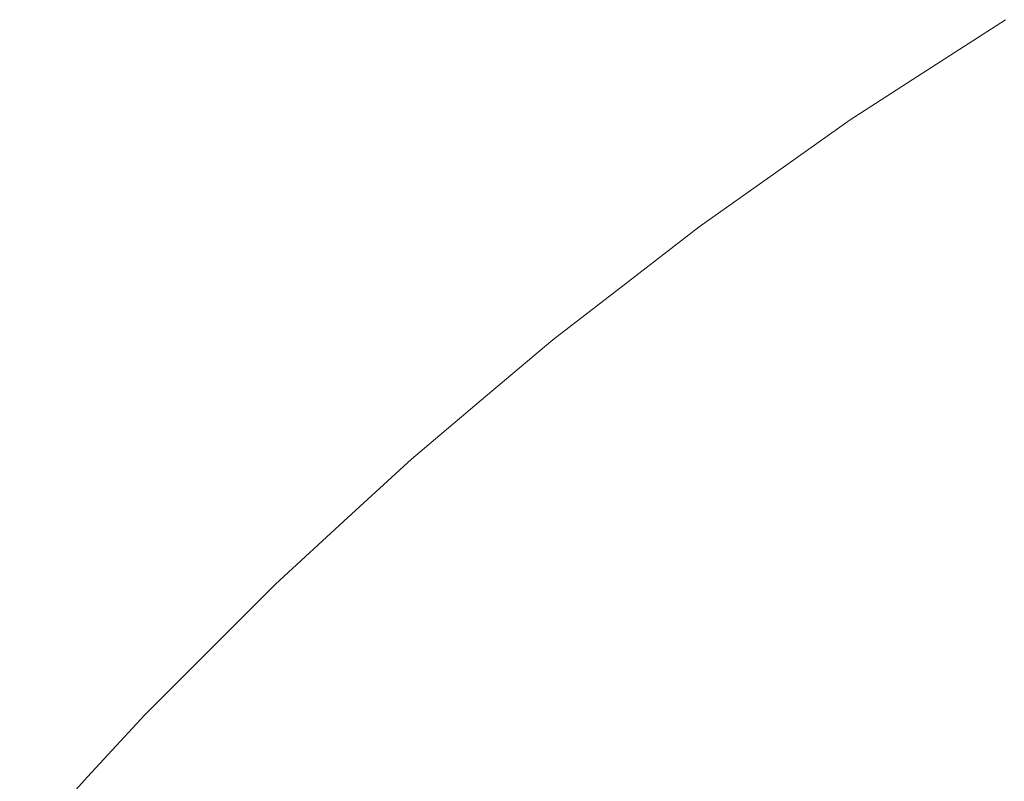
# Model space of a CAD drawing. Header units: centimetres. Extents: x -25.9 to 27.4, y -21.7 to -19.9.
# Tile 34 of 202: x -25.8625 to -25.8399, y -19.8923 to -19.8748. Entities that reach past the tile are written whole.
import ezdxf

# ---------------------------------------------------------------- set-up
doc = ezdxf.new("R2010")
doc.units = ezdxf.units.CM
doc.header["$LTSCALE"] = 2.54
doc.layers.add('Lucido design-1', color=7, linetype='Continuous')

# ---------------------------------------------------------------- blocks, each defined once
blk = doc.blocks.new('Gruppo-5-1')
at = {"color": 7, "linetype": 'Continuous', "lineweight": 9}
for points, invisible_edges in [([(-25.843452, -19.877188, 876.324458), (-25.839887, -19.874887, 876.324458), (-25.839912, -19.874847, 876.321383), (-25.841711, -19.876008, 876.321383)], 11), ([(-25.843333, -19.877365, 876.328604), (-25.839775, -19.875069, 876.328604), (-25.839887, -19.874887, 876.324458), (-25.843452, -19.877188, 876.324458)], 15), ([(-25.841711, -19.876008, 875.721383), (-25.839912, -19.874847, 875.721383), (-25.839862, -19.874928, 875.717024), (-25.843425, -19.877228, 875.717024)], 14), ([(-25.839912, -19.874847, 875.721383), (-25.841711, -19.876008, 875.721383), (-25.841711, -19.876008, 876.321383), (-25.839912, -19.874847, 876.321383)], 10), ([(-25.843425, -19.877228, 875.717024), (-25.839862, -19.874928, 875.717024), (-25.839723, -19.875155, 875.712891), (-25.843276, -19.877448, 875.712891)], 15), ([(-25.843116, -19.877685, 876.33274), (-25.839573, -19.875398, 876.33274), (-25.839775, -19.875069, 876.328604), (-25.843333, -19.877365, 876.328604)], 15), ([(-25.843276, -19.877448, 875.712891), (-25.839723, -19.875155, 875.712891), (-25.839494, -19.875526, 875.708777), (-25.843032, -19.87781, 875.708777)], 15), ([(-25.842804, -19.878147, 876.336861), (-25.83928, -19.875873, 876.336861), (-25.839573, -19.875398, 876.33274), (-25.843116, -19.877685, 876.33274)], 15), ([(-25.843032, -19.87781, 875.708777), (-25.839494, -19.875526, 875.708777), (-25.839176, -19.876042, 875.704687), (-25.842693, -19.878312, 875.704687)], 15), ([(-25.841711, -19.876008, 876.321383), (-25.843479, -19.877149, 876.321383), (-25.843452, -19.877188, 876.324458)], 10), ([(-25.843479, -19.877149, 876.321383), (-25.841711, -19.876008, 876.321383), (-25.841711, -19.876008, 875.721383), (-25.843479, -19.877149, 875.721383)], 10), ([(-25.843425, -19.877228, 875.717024), (-25.843479, -19.877149, 875.721383), (-25.841711, -19.876008, 875.721383)], 9), ([(-25.842395, -19.878752, 876.340958), (-25.838898, -19.876494, 876.340958), (-25.83928, -19.875873, 876.336861), (-25.842804, -19.878147, 876.336861)], 15), ([(-25.842693, -19.878312, 875.704687), (-25.839176, -19.876042, 875.704687), (-25.83877, -19.876701, 875.70063), (-25.84226, -19.878953, 875.70063)], 15), ([(-25.841891, -19.879498, 876.345025), (-25.838426, -19.877261, 876.345025), (-25.838898, -19.876494, 876.340958), (-25.842395, -19.878752, 876.340958)], 15), ([(-25.84226, -19.878953, 875.70063), (-25.83877, -19.876701, 875.70063), (-25.838278, -19.877501, 875.696612), (-25.841733, -19.879731, 875.696612)], 15), ([(-25.843452, -19.877188, 876.324458), (-25.843479, -19.877149, 876.321383), (-25.84519, -19.87836, 876.321383)], 9), ([(-25.843479, -19.877149, 875.721383), (-25.84519, -19.87836, 875.721383), (-25.84519, -19.87836, 876.321383), (-25.843479, -19.877149, 876.321383)], 10), ([(-25.84519, -19.87836, 875.721383), (-25.843479, -19.877149, 875.721383), (-25.843425, -19.877228, 875.717024)], 10), ([(-25.84519, -19.87836, 876.321383), (-25.846945, -19.8796, 876.321383), (-25.846916, -19.879638, 876.324458), (-25.843452, -19.877188, 876.324458)], 14), ([(-25.843425, -19.877228, 875.717024), (-25.846888, -19.879677, 875.717024), (-25.846945, -19.8796, 875.721383), (-25.84519, -19.87836, 875.721383)], 11), ([(-25.846789, -19.87981, 876.328604), (-25.843333, -19.877365, 876.328604), (-25.843452, -19.877188, 876.324458), (-25.846916, -19.879638, 876.324458)], 15), ([(-25.846888, -19.879677, 875.717024), (-25.843425, -19.877228, 875.717024), (-25.843276, -19.877448, 875.712891), (-25.84673, -19.879891, 875.712891)], 15), ([(-25.84656, -19.88012, 876.33274), (-25.843116, -19.877685, 876.33274), (-25.843333, -19.877365, 876.328604), (-25.846789, -19.87981, 876.328604)], 15), ([(-25.841292, -19.880384, 876.349055), (-25.837865, -19.878172, 876.349055), (-25.838426, -19.877261, 876.345025), (-25.841891, -19.879498, 876.345025)], 15), ([(-25.84673, -19.879891, 875.712891), (-25.843276, -19.877448, 875.712891), (-25.843032, -19.87781, 875.708777), (-25.84647, -19.880242, 875.708777)], 15), ([(-25.841733, -19.879731, 875.696612), (-25.838278, -19.877501, 875.696612), (-25.837699, -19.878441, 875.692639), (-25.841115, -19.880646, 875.692639)], 15), ([(-25.846228, -19.880569, 876.336861), (-25.842804, -19.878147, 876.336861), (-25.843116, -19.877685, 876.33274), (-25.84656, -19.88012, 876.33274)], 15), ([(-25.84647, -19.880242, 875.708777), (-25.843032, -19.87781, 875.708777), (-25.842693, -19.878312, 875.704687), (-25.84611, -19.880729, 875.704687)], 15), ([(-25.845794, -19.881156, 876.340958), (-25.842395, -19.878752, 876.340958), (-25.842804, -19.878147, 876.336861), (-25.846228, -19.880569, 876.336861)], 15), ([(-25.840599, -19.88141, 876.35304), (-25.837215, -19.879226, 876.35304), (-25.837865, -19.878172, 876.349055), (-25.841292, -19.880384, 876.349055)], 15), ([(-25.846945, -19.8796, 876.321383), (-25.84519, -19.87836, 876.321383), (-25.84519, -19.87836, 875.721383), (-25.846945, -19.8796, 875.721383)], 10), ([(-25.84611, -19.880729, 875.704687), (-25.842693, -19.878312, 875.704687), (-25.84226, -19.878953, 875.70063), (-25.84565, -19.881351, 875.70063)], 15), ([(-25.841115, -19.880646, 875.692639), (-25.837699, -19.878441, 875.692639), (-25.837036, -19.879518, 875.688718), (-25.840407, -19.881694, 875.688718)], 15), ([(-25.845259, -19.88188, 876.345025), (-25.841891, -19.879498, 876.345025), (-25.842395, -19.878752, 876.340958), (-25.845794, -19.881156, 876.340958)], 15), ([(-25.84565, -19.881351, 875.70063), (-25.84226, -19.878953, 875.70063), (-25.841733, -19.879731, 875.696612), (-25.845091, -19.882106, 875.696612)], 15), ([(-25.839812, -19.882574, 876.356974), (-25.836479, -19.880423, 876.356974), (-25.837215, -19.879226, 876.35304), (-25.840599, -19.88141, 876.35304)], 15), ([(-25.848571, -19.880858, 876.321383), (-25.850303, -19.882196, 876.321383), (-25.850273, -19.882233, 876.324458), (-25.846916, -19.879638, 876.324458)], 14), ([(-25.850139, -19.8824, 876.328604), (-25.846789, -19.87981, 876.328604), (-25.846916, -19.879638, 876.324458), (-25.850273, -19.882233, 876.324458)], 15), ([(-25.846916, -19.879638, 876.324458), (-25.846945, -19.8796, 876.321383), (-25.848571, -19.880858, 876.321383)], 9), ([(-25.846945, -19.8796, 875.721383), (-25.848571, -19.880858, 875.721383), (-25.848571, -19.880858, 876.321383), (-25.846945, -19.8796, 876.321383)], 10), ([(-25.848571, -19.880858, 875.721383), (-25.846945, -19.8796, 875.721383), (-25.846888, -19.879677, 875.717024)], 10), ([(-25.844623, -19.88274, 876.349055), (-25.841292, -19.880384, 876.349055), (-25.841891, -19.879498, 876.345025), (-25.845259, -19.88188, 876.345025)], 15), ([(-25.840407, -19.881694, 875.688718), (-25.837036, -19.879518, 875.688718), (-25.836289, -19.880731, 875.684856), (-25.839609, -19.882874, 875.684856)], 15), ([(-25.846888, -19.879677, 875.717024), (-25.850243, -19.88227, 875.717024), (-25.850303, -19.882196, 875.721383), (-25.848571, -19.880858, 875.721383)], 11), ([(-25.850243, -19.88227, 875.717024), (-25.846888, -19.879677, 875.717024), (-25.84673, -19.879891, 875.712891), (-25.850076, -19.882477, 875.712891)], 15), ([(-25.849897, -19.8827, 876.33274), (-25.84656, -19.88012, 876.33274), (-25.846789, -19.87981, 876.328604), (-25.850139, -19.8824, 876.328604)], 15), ([(-25.845091, -19.882106, 875.696612), (-25.841733, -19.879731, 875.696612), (-25.841115, -19.880646, 875.692639), (-25.844435, -19.882993, 875.692639)], 15), ([(-25.850076, -19.882477, 875.712891), (-25.84673, -19.879891, 875.712891), (-25.84647, -19.880242, 875.708777), (-25.849802, -19.882817, 875.708777)], 15), ([(-25.849546, -19.883134, 876.336861), (-25.846228, -19.880569, 876.336861), (-25.84656, -19.88012, 876.33274), (-25.849897, -19.8827, 876.33274)], 15), ([(-25.849802, -19.882817, 875.708777), (-25.84647, -19.880242, 875.708777), (-25.84611, -19.880729, 875.704687), (-25.849421, -19.883288, 875.704687)], 15), ([(-25.843886, -19.883735, 876.35304), (-25.840599, -19.88141, 876.35304), (-25.841292, -19.880384, 876.349055), (-25.844623, -19.88274, 876.349055)], 15), ([(-25.849088, -19.883702, 876.340958), (-25.845794, -19.881156, 876.340958), (-25.846228, -19.880569, 876.336861), (-25.849546, -19.883134, 876.336861)], 15), ([(-25.849421, -19.883288, 875.704687), (-25.84611, -19.880729, 875.704687), (-25.84565, -19.881351, 875.70063), (-25.848935, -19.88389, 875.70063)], 15), ([(-25.844435, -19.882993, 875.692639), (-25.841115, -19.880646, 875.692639), (-25.840407, -19.881694, 875.688718), (-25.843683, -19.884011, 875.688718)], 15), ([(-25.850303, -19.882196, 876.321383), (-25.848571, -19.880858, 876.321383), (-25.848571, -19.880858, 875.721383), (-25.850303, -19.882196, 875.721383)], 10), ([(-25.848522, -19.884402, 876.345025), (-25.845259, -19.88188, 876.345025), (-25.845794, -19.881156, 876.340958), (-25.849088, -19.883702, 876.340958)], 15), ([(-25.848935, -19.88389, 875.70063), (-25.84565, -19.881351, 875.70063), (-25.845091, -19.882106, 875.696612), (-25.848345, -19.884621, 875.696612)], 15), ([(-25.843051, -19.884865, 876.356974), (-25.839812, -19.882574, 876.356974), (-25.840599, -19.88141, 876.35304), (-25.843886, -19.883735, 876.35304)], 15), ([(-25.84785, -19.885235, 876.349055), (-25.844623, -19.88274, 876.349055), (-25.845259, -19.88188, 876.345025), (-25.848522, -19.884402, 876.345025)], 15), ([(-25.843683, -19.884011, 875.688718), (-25.840407, -19.881694, 875.688718), (-25.839609, -19.882874, 875.684856), (-25.842836, -19.885156, 875.684856)], 15), ([(-25.848345, -19.884621, 875.696612), (-25.845091, -19.882106, 875.696612), (-25.844435, -19.882993, 875.692639), (-25.847652, -19.88548, 875.692639)], 15), ([(-25.851848, -19.883499, 876.321383), (-25.853549, -19.884933, 876.321383), (-25.853517, -19.884968, 876.324458), (-25.850273, -19.882233, 876.324458)], 14), ([(-25.850243, -19.88227, 875.717024), (-25.853486, -19.885004, 875.717024), (-25.853549, -19.884933, 875.721383), (-25.851848, -19.883499, 875.721383)], 11), ([(-25.853376, -19.885129, 876.328604), (-25.850139, -19.8824, 876.328604), (-25.850273, -19.882233, 876.324458), (-25.853517, -19.884968, 876.324458)], 15), ([(-25.853486, -19.885004, 875.717024), (-25.850243, -19.88227, 875.717024), (-25.850076, -19.882477, 875.712891), (-25.85331, -19.885204, 875.712891)], 15), ([(-25.850273, -19.882233, 876.324458), (-25.850303, -19.882196, 876.321383), (-25.851848, -19.883499, 876.321383)], 9), ([(-25.850303, -19.882196, 875.721383), (-25.851848, -19.883499, 875.721383), (-25.851848, -19.883499, 876.321383), (-25.850303, -19.882196, 876.321383)], 10), ([(-25.851848, -19.883499, 875.721383), (-25.850303, -19.882196, 875.721383), (-25.850243, -19.88227, 875.717024)], 10), ([(-25.853121, -19.885418, 876.33274), (-25.849897, -19.8827, 876.33274), (-25.850139, -19.8824, 876.328604), (-25.853376, -19.885129, 876.328604)], 15), ([(-25.85331, -19.885204, 875.712891), (-25.850076, -19.882477, 875.712891), (-25.849802, -19.882817, 875.708777), (-25.853022, -19.885532, 875.708777)], 15), ([(-25.842118, -19.886126, 876.360848), (-25.838933, -19.883874, 876.360848), (-25.839812, -19.882574, 876.356974), (-25.843051, -19.884865, 876.356974)], 15), ([(-25.852753, -19.885837, 876.336861), (-25.849546, -19.883134, 876.336861), (-25.849897, -19.8827, 876.33274), (-25.853121, -19.885418, 876.33274)], 15), ([(-25.847072, -19.886198, 876.35304), (-25.843886, -19.883735, 876.35304), (-25.844623, -19.88274, 876.349055), (-25.84785, -19.885235, 876.349055)], 15), ([(-25.853022, -19.885532, 875.708777), (-25.849802, -19.882817, 875.708777), (-25.849421, -19.883288, 875.704687), (-25.852621, -19.885986, 875.704687)], 15), ([(-25.847652, -19.88548, 875.692639), (-25.844435, -19.882993, 875.692639), (-25.843683, -19.884011, 875.688718), (-25.846857, -19.886464, 875.688718)], 15), ([(-25.842836, -19.885156, 875.684856), (-25.839609, -19.882874, 875.684856), (-25.838724, -19.884183, 875.68106), (-25.841896, -19.886427, 875.68106)], 15), ([(-25.852271, -19.886385, 876.340958), (-25.849088, -19.883702, 876.340958), (-25.849546, -19.883134, 876.336861), (-25.852753, -19.885837, 876.336861)], 15), ([(-25.852621, -19.885986, 875.704687), (-25.849421, -19.883288, 875.704687), (-25.848935, -19.88389, 875.70063), (-25.85211, -19.886567, 875.70063)], 15), ([(-25.853549, -19.884933, 876.321383), (-25.851848, -19.883499, 876.321383), (-25.851848, -19.883499, 875.721383), (-25.853549, -19.884933, 875.721383)], 10), ([(-25.851676, -19.887061, 876.345025), (-25.848522, -19.884402, 876.345025), (-25.849088, -19.883702, 876.340958), (-25.852271, -19.886385, 876.340958)], 15), ([(-25.85211, -19.886567, 875.70063), (-25.848935, -19.88389, 875.70063), (-25.848345, -19.884621, 875.696612), (-25.85149, -19.887272, 875.696612)], 15), ([(-25.84619, -19.887291, 876.356974), (-25.843051, -19.884865, 876.356974), (-25.843886, -19.883735, 876.35304), (-25.847072, -19.886198, 876.35304)], 15), ([(-25.841088, -19.887518, 876.364658), (-25.837964, -19.885308, 876.364658), (-25.838933, -19.883874, 876.360848), (-25.842118, -19.886126, 876.360848)], 15), ([(-25.846857, -19.886464, 875.688718), (-25.843683, -19.884011, 875.688718), (-25.842836, -19.885156, 875.684856), (-25.845962, -19.887573, 875.684856)], 15), ([(-25.841896, -19.886427, 875.68106), (-25.838724, -19.884183, 875.68106), (-25.837753, -19.88562, 875.677334), (-25.840865, -19.887821, 875.677334)], 15), ([(-25.850969, -19.887864, 876.349055), (-25.84785, -19.885235, 876.349055), (-25.848522, -19.884402, 876.345025), (-25.851676, -19.887061, 876.345025)], 15), ([(-25.85149, -19.887272, 875.696612), (-25.848345, -19.884621, 875.696612), (-25.847652, -19.88548, 875.692639), (-25.85076, -19.888101, 875.692639)], 15), ([(-25.855013, -19.886278, 876.321383), (-25.856675, -19.887804, 876.321383), (-25.856642, -19.887839, 876.324458), (-25.853517, -19.884968, 876.324458)], 14), ([(-25.853486, -19.885004, 875.717024), (-25.856609, -19.887873, 875.717024), (-25.856675, -19.887804, 875.721383), (-25.855013, -19.886278, 875.721383)], 11), ([(-25.856494, -19.887993, 876.328604), (-25.853376, -19.885129, 876.328604), (-25.853517, -19.884968, 876.324458), (-25.856642, -19.887839, 876.324458)], 15), ([(-25.856609, -19.887873, 875.717024), (-25.853486, -19.885004, 875.717024), (-25.85331, -19.885204, 875.712891), (-25.856425, -19.888065, 875.712891)], 15), ([(-25.853517, -19.884968, 876.324458), (-25.853549, -19.884933, 876.321383), (-25.855013, -19.886278, 876.321383)], 9), ([(-25.853549, -19.884933, 875.721383), (-25.855013, -19.886278, 875.721383), (-25.855013, -19.886278, 876.321383), (-25.853549, -19.884933, 876.321383)], 10), ([(-25.855013, -19.886278, 875.721383), (-25.853549, -19.884933, 875.721383), (-25.853486, -19.885004, 875.717024)], 10), ([(-25.845204, -19.888512, 876.360848), (-25.842118, -19.886126, 876.360848), (-25.843051, -19.884865, 876.356974), (-25.84619, -19.887291, 876.356974)], 15), ([(-25.856227, -19.888271, 876.33274), (-25.853121, -19.885418, 876.33274), (-25.853376, -19.885129, 876.328604), (-25.856494, -19.887993, 876.328604)], 15), ([(-25.856425, -19.888065, 875.712891), (-25.85331, -19.885204, 875.712891), (-25.853022, -19.885532, 875.708777), (-25.856123, -19.88838, 875.708777)], 15), ([(-25.850151, -19.888793, 876.35304), (-25.847072, -19.886198, 876.35304), (-25.84785, -19.885235, 876.349055), (-25.850969, -19.887864, 876.349055)], 15), ([(-25.845962, -19.887573, 875.684856), (-25.842836, -19.885156, 875.684856), (-25.841896, -19.886427, 875.68106), (-25.844969, -19.888802, 875.68106)], 15), ([(-25.855841, -19.888674, 876.336861), (-25.852753, -19.885837, 876.336861), (-25.853121, -19.885418, 876.33274), (-25.856227, -19.888271, 876.33274)], 15), ([(-25.85076, -19.888101, 875.692639), (-25.847652, -19.88548, 875.692639), (-25.846857, -19.886464, 875.688718), (-25.849925, -19.889051, 875.688718)], 15), ([(-25.839964, -19.889039, 876.368395), (-25.836905, -19.886875, 876.368395), (-25.837964, -19.885308, 876.364658), (-25.841088, -19.887518, 876.364658)], 15), ([(-25.856123, -19.88838, 875.708777), (-25.853022, -19.885532, 875.708777), (-25.852621, -19.885986, 875.704687), (-25.855704, -19.888818, 875.704687)], 15), ([(-25.840865, -19.887821, 875.677334), (-25.837753, -19.88562, 875.677334), (-25.836699, -19.887181, 875.673687), (-25.839745, -19.889335, 875.673687)], 15), ([(-25.855336, -19.889201, 876.340958), (-25.852271, -19.886385, 876.340958), (-25.852753, -19.885837, 876.336861), (-25.855841, -19.888674, 876.336861)], 15), ([(-25.855704, -19.888818, 875.704687), (-25.852621, -19.885986, 875.704687), (-25.85211, -19.886567, 875.70063), (-25.855169, -19.889376, 875.70063)], 15), ([(-25.849223, -19.889848, 876.356974), (-25.84619, -19.887291, 876.356974), (-25.847072, -19.886198, 876.35304), (-25.850151, -19.888793, 876.35304)], 15), ([(-25.844116, -19.889859, 876.364658), (-25.841088, -19.887518, 876.364658), (-25.842118, -19.886126, 876.360848), (-25.845204, -19.888512, 876.360848)], 15), ([(-25.856675, -19.887804, 876.321383), (-25.855013, -19.886278, 876.321383), (-25.855013, -19.886278, 875.721383), (-25.856675, -19.887804, 875.721383)], 10), ([(-25.854713, -19.889851, 876.345025), (-25.851676, -19.887061, 876.345025), (-25.852271, -19.886385, 876.340958), (-25.855336, -19.889201, 876.340958)], 15), ([(-25.844969, -19.888802, 875.68106), (-25.841896, -19.886427, 875.68106), (-25.840865, -19.887821, 875.677334), (-25.84388, -19.890151, 875.677334)], 15), ([(-25.855169, -19.889376, 875.70063), (-25.85211, -19.886567, 875.70063), (-25.85149, -19.887272, 875.696612), (-25.854518, -19.890055, 875.696612)], 15), ([(-25.849925, -19.889051, 875.688718), (-25.846857, -19.886464, 875.688718), (-25.845962, -19.887573, 875.684856), (-25.848984, -19.89012, 875.684856)], 15), ([(-25.838746, -19.890685, 876.372053), (-25.835758, -19.888572, 876.372053), (-25.836905, -19.886875, 876.368395), (-25.839964, -19.889039, 876.368395)], 15), ([(-25.853973, -19.890624, 876.349055), (-25.850969, -19.887864, 876.349055), (-25.851676, -19.887061, 876.345025), (-25.854713, -19.889851, 876.345025)], 15), ([(-25.854518, -19.890055, 875.696612), (-25.85149, -19.887272, 875.696612), (-25.85076, -19.888101, 875.692639), (-25.853755, -19.890851, 875.692639)], 15), ([(-25.848186, -19.891026, 876.360848), (-25.845204, -19.888512, 876.360848), (-25.84619, -19.887291, 876.356974), (-25.849223, -19.889848, 876.356974)], 15), ([(-25.842928, -19.89133, 876.368395), (-25.839964, -19.889039, 876.368395), (-25.841088, -19.887518, 876.364658), (-25.844116, -19.889859, 876.364658)], 15), ([(-25.848984, -19.89012, 875.684856), (-25.845962, -19.887573, 875.684856), (-25.844969, -19.888802, 875.68106), (-25.847939, -19.891306, 875.68106)], 15), ([(-25.858062, -19.889191, 876.321383), (-25.859677, -19.890806, 876.321383), (-25.859643, -19.890839, 876.324458), (-25.856642, -19.887839, 876.324458)], 14), ([(-25.856609, -19.887873, 875.717024), (-25.859608, -19.890872, 875.717024), (-25.859677, -19.890806, 875.721383), (-25.858062, -19.889191, 875.721383)], 11), ([(-25.859488, -19.890987, 876.328604), (-25.856494, -19.887993, 876.328604), (-25.856642, -19.887839, 876.324458), (-25.859643, -19.890839, 876.324458)], 15), ([(-25.859608, -19.890872, 875.717024), (-25.856609, -19.887873, 875.717024), (-25.856425, -19.888065, 875.712891), (-25.859416, -19.891056, 875.712891)], 15), ([(-25.85921, -19.891254, 876.33274), (-25.856227, -19.888271, 876.33274), (-25.856494, -19.887993, 876.328604), (-25.859488, -19.890987, 876.328604)], 15), ([(-25.856642, -19.887839, 876.324458), (-25.856675, -19.887804, 876.321383), (-25.858062, -19.889191, 876.321383)], 9), ([(-25.856675, -19.887804, 875.721383), (-25.858062, -19.889191, 875.721383), (-25.858062, -19.889191, 876.321383), (-25.856675, -19.887804, 876.321383)], 10), ([(-25.858062, -19.889191, 875.721383), (-25.856675, -19.887804, 875.721383), (-25.856609, -19.887873, 875.717024)], 10), ([(-25.853116, -19.891517, 876.35304), (-25.850151, -19.888793, 876.35304), (-25.850969, -19.887864, 876.349055), (-25.853973, -19.890624, 876.349055)], 15), ([(-25.84388, -19.890151, 875.677334), (-25.840865, -19.887821, 875.677334), (-25.839745, -19.889335, 875.673687), (-25.842697, -19.891617, 875.673687)], 15), ([(-25.859416, -19.891056, 875.712891), (-25.856425, -19.888065, 875.712891), (-25.856123, -19.88838, 875.708777), (-25.859101, -19.891358, 875.708777)], 15), ([(-25.853755, -19.890851, 875.692639), (-25.85076, -19.888101, 875.692639), (-25.849925, -19.889051, 875.688718), (-25.852879, -19.891765, 875.688718)], 15), ([(-25.858807, -19.89164, 876.336861), (-25.855841, -19.888674, 876.336861), (-25.856227, -19.888271, 876.33274), (-25.85921, -19.891254, 876.33274)], 15), ([(-25.859101, -19.891358, 875.708777), (-25.856123, -19.88838, 875.708777), (-25.855704, -19.888818, 875.704687), (-25.858663, -19.891777, 875.704687)], 15), ([(-25.85828, -19.892145, 876.340958), (-25.855336, -19.889201, 876.340958), (-25.855841, -19.888674, 876.336861), (-25.858807, -19.89164, 876.336861)], 15), ([(-25.847042, -19.892326, 876.364658), (-25.844116, -19.889859, 876.364658), (-25.845204, -19.888512, 876.360848), (-25.848186, -19.891026, 876.360848)], 15), ([(-25.858663, -19.891777, 875.704687), (-25.855704, -19.888818, 875.704687), (-25.855169, -19.889376, 875.70063), (-25.858105, -19.892313, 875.70063)], 15), ([(-25.852145, -19.892532, 876.356974), (-25.849223, -19.889848, 876.356974), (-25.850151, -19.888793, 876.35304), (-25.853116, -19.891517, 876.35304)], 15), ([(-25.847939, -19.891306, 875.68106), (-25.844969, -19.888802, 875.68106), (-25.84388, -19.890151, 875.677334), (-25.846794, -19.892608, 875.677334)], 15), ([(-25.852879, -19.891765, 875.688718), (-25.849925, -19.889051, 875.688718), (-25.848984, -19.89012, 875.684856), (-25.851894, -19.892793, 875.684856)], 15), ([(-25.841642, -19.892924, 876.372053), (-25.838746, -19.890685, 876.372053), (-25.839964, -19.889039, 876.368395), (-25.842928, -19.89133, 876.368395)], 15), ([(-25.859677, -19.890806, 876.321383), (-25.858062, -19.889191, 876.321383), (-25.858062, -19.889191, 875.721383), (-25.859677, -19.890806, 875.721383)], 10), ([(-25.85763, -19.892768, 876.345025), (-25.854713, -19.889851, 876.345025), (-25.855336, -19.889201, 876.340958), (-25.85828, -19.892145, 876.340958)], 15), ([(-25.842697, -19.891617, 875.673687), (-25.839745, -19.889335, 875.673687), (-25.838538, -19.890967, 875.670122), (-25.841422, -19.893196, 875.670122)], 15), ([(-25.858105, -19.892313, 875.70063), (-25.855169, -19.889376, 875.70063), (-25.854518, -19.890055, 875.696612), (-25.857427, -19.892963, 875.696612)], 15), ([(-25.856858, -19.893508, 876.349055), (-25.853973, -19.890624, 876.349055), (-25.854713, -19.889851, 876.345025), (-25.85763, -19.892768, 876.345025)], 15), ([(-25.851059, -19.893664, 876.360848), (-25.848186, -19.891026, 876.360848), (-25.849223, -19.889848, 876.356974), (-25.852145, -19.892532, 876.356974)], 15), ([(-25.845793, -19.893745, 876.368395), (-25.842928, -19.89133, 876.368395), (-25.844116, -19.889859, 876.364658), (-25.847042, -19.892326, 876.364658)], 15), ([(-25.857427, -19.892963, 875.696612), (-25.854518, -19.890055, 875.696612), (-25.853755, -19.890851, 875.692639), (-25.85663, -19.893726, 875.692639)], 15), ([(-25.851894, -19.892793, 875.684856), (-25.848984, -19.89012, 875.684856), (-25.847939, -19.891306, 875.68106), (-25.8508, -19.893934, 875.68106)], 15), ([(-25.846794, -19.892608, 875.677334), (-25.84388, -19.890151, 875.677334), (-25.842697, -19.891617, 875.673687), (-25.845549, -19.894022, 875.673687)], 15), ([(-25.855964, -19.894365, 876.35304), (-25.853116, -19.891517, 876.35304), (-25.853973, -19.890624, 876.349055), (-25.856858, -19.893508, 876.349055)], 15), ([(-25.840258, -19.894637, 876.375625), (-25.837437, -19.892456, 876.375625), (-25.838746, -19.890685, 876.372053), (-25.841642, -19.892924, 876.372053)], 15), ([(-25.860988, -19.892233, 876.321383), (-25.862548, -19.893933, 876.321383), (-25.862513, -19.893964, 876.324458), (-25.859643, -19.890839, 876.324458)], 14), ([(-25.859608, -19.890872, 875.717024), (-25.862477, -19.893995, 875.717024), (-25.862548, -19.893933, 875.721383), (-25.860988, -19.892233, 875.721383)], 11), ([(-25.862352, -19.894105, 876.328604), (-25.859488, -19.890987, 876.328604), (-25.859643, -19.890839, 876.324458), (-25.862513, -19.893964, 876.324458)], 15), ([(-25.862477, -19.893995, 875.717024), (-25.859608, -19.890872, 875.717024), (-25.859416, -19.891056, 875.712891), (-25.862277, -19.894171, 875.712891)], 15), ([(-25.859643, -19.890839, 876.324458), (-25.859677, -19.890806, 876.321383), (-25.860988, -19.892233, 876.321383)], 9), ([(-25.859677, -19.890806, 875.721383), (-25.860988, -19.892233, 875.721383), (-25.860988, -19.892233, 876.321383), (-25.859677, -19.890806, 876.321383)], 10), ([(-25.860988, -19.892233, 875.721383), (-25.859677, -19.890806, 875.721383), (-25.859608, -19.890872, 875.717024)], 10), ([(-25.85663, -19.893726, 875.692639), (-25.853755, -19.890851, 875.692639), (-25.852879, -19.891765, 875.688718), (-25.855717, -19.894602, 875.688718)], 15), ([(-25.862063, -19.89436, 876.33274), (-25.85921, -19.891254, 876.33274), (-25.859488, -19.890987, 876.328604), (-25.862352, -19.894105, 876.328604)], 15), ([(-25.862277, -19.894171, 875.712891), (-25.859416, -19.891056, 875.712891), (-25.859101, -19.891358, 875.708777), (-25.86195, -19.89446, 875.708777)], 15), ([(-25.849861, -19.894914, 876.364658), (-25.847042, -19.892326, 876.364658), (-25.848186, -19.891026, 876.360848), (-25.851059, -19.893664, 876.360848)], 15), ([(-25.841422, -19.893196, 875.670122), (-25.838538, -19.890967, 875.670122), (-25.837246, -19.892714, 875.666648), (-25.840057, -19.894886, 875.666648)], 15), ([(-25.861644, -19.894729, 876.336861), (-25.858807, -19.89164, 876.336861), (-25.85921, -19.891254, 876.33274), (-25.862063, -19.89436, 876.33274)], 15), ([(-25.86195, -19.89446, 875.708777), (-25.859101, -19.891358, 875.708777), (-25.858663, -19.891777, 875.704687), (-25.861495, -19.89486, 875.704687)], 15), ([(-25.8508, -19.893934, 875.68106), (-25.847939, -19.891306, 875.68106), (-25.846794, -19.892608, 875.677334), (-25.849601, -19.895186, 875.677334)], 15), ([(-25.84444, -19.895283, 876.372053), (-25.841642, -19.892924, 876.372053), (-25.842928, -19.89133, 876.368395), (-25.845793, -19.893745, 876.368395)], 15), ([(-25.85495, -19.895337, 876.356974), (-25.852145, -19.892532, 876.356974), (-25.853116, -19.891517, 876.35304), (-25.855964, -19.894365, 876.35304)], 15), ([(-25.845549, -19.894022, 875.673687), (-25.842697, -19.891617, 875.673687), (-25.841422, -19.893196, 875.670122), (-25.844208, -19.895546, 875.670122)], 15), ([(-25.861096, -19.895211, 876.340958), (-25.85828, -19.892145, 876.340958), (-25.858807, -19.89164, 876.336861), (-25.861644, -19.894729, 876.336861)], 15), ([(-25.861495, -19.89486, 875.704687), (-25.858663, -19.891777, 875.704687), (-25.858105, -19.892313, 875.70063), (-25.860914, -19.895371, 875.70063)], 15), ([(-25.855717, -19.894602, 875.688718), (-25.852879, -19.891765, 875.688718), (-25.851894, -19.892793, 875.684856), (-25.854688, -19.895587, 875.684856)], 15), ([(-25.862548, -19.893933, 876.321383), (-25.860988, -19.892233, 876.321383), (-25.860988, -19.892233, 875.721383), (-25.862548, -19.893933, 875.721383)], 10), ([(-25.86042, -19.895805, 876.345025), (-25.85763, -19.892768, 876.345025), (-25.85828, -19.892145, 876.340958), (-25.861096, -19.895211, 876.340958)], 15), ([(-25.860914, -19.895371, 875.70063), (-25.858105, -19.892313, 875.70063), (-25.857427, -19.892963, 875.696612), (-25.860209, -19.895992, 875.696612)], 15), ([(-25.848552, -19.89628, 876.368395), (-25.845793, -19.893745, 876.368395), (-25.847042, -19.892326, 876.364658), (-25.849861, -19.894914, 876.364658)], 15)]:
    blk.add_3dface(points, dxfattribs=dict(at, invisible_edges=invisible_edges))

msp = doc.modelspace()

# ---------------------------------------------------------------- block references
at = {"layer": 'Lucido design-1', "color": 7}
msp.add_blockref('Gruppo-5-1', (0, 0), dxfattribs=at)

doc.saveas('drawing.dxf')
